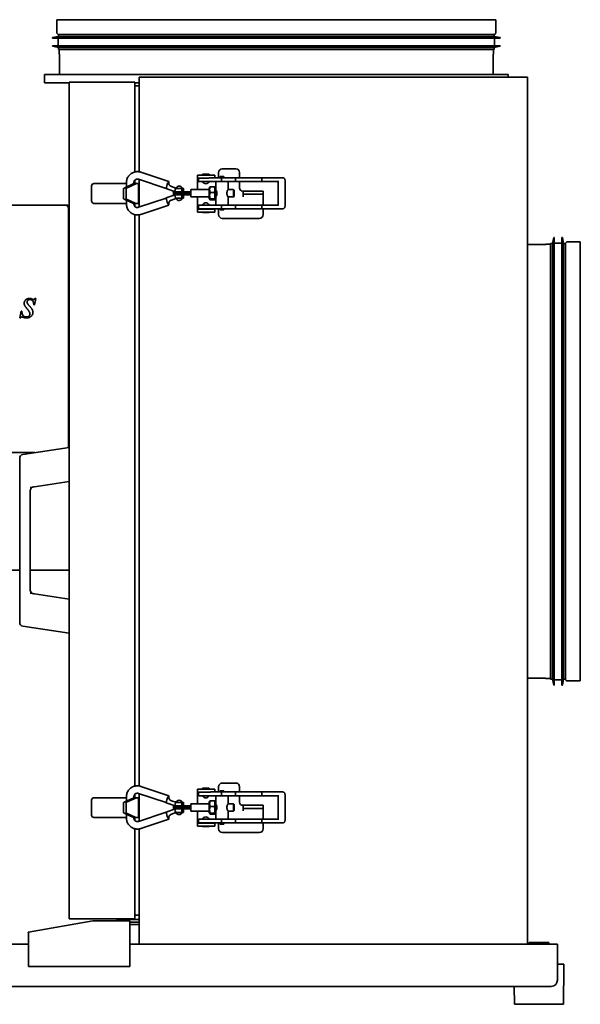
# Model space of a CAD drawing. Header units: millimetres. Extents: x 428 to 1252, y 196 to 992.
# Tile 2 of 2: x 799 to 1252, y 196 to 992. Entities that reach past the tile are written whole.
import ezdxf

# ---------------------------------------------------------------- set-up
doc = ezdxf.new("R2010")
doc.units = ezdxf.units.MM
doc.header["$LTSCALE"] = 4
doc.layers.add('Krawędzie widoczne(ISO)', color=7, linetype='Continuous', lineweight=35, true_color=0x262659)

msp = doc.modelspace()

# ---------------------------------------------------------------- linework, layer by layer
at = {"layer": 'Krawędzie widoczne(ISO)'}
for p, q in [((1183.57, 992), (828.57, 992)), ((828.57, 981.6), (828.57, 992)), ((1183.57, 981.6), (1183.57, 992)), ((830.07, 980), (1182.07, 980)), ((830.07, 980), (830.07, 978.41)), ((1182.07, 980), (1182.07, 978.41)), ((830.07, 978.41), (825.07, 977.5)), ((825.07, 977.5), (1187.07, 977.5)), ((825.07, 977.5), (825.07, 977)), ((825.07, 977), (1187.07, 977)), ((829.57, 977), (829.57, 971)), ((830.07, 978.41), (1182.07, 978.41)), ((1182.07, 978.41), (1187.07, 977.5)), ((1182.57, 977), (1182.57, 971)), ((1187.07, 977.5), (1187.07, 977)), ((825.07, 971), (1187.07, 971)), ((825.07, 971), (825.07, 970.5)), ((825.07, 970.5), (1187.07, 970.5)), ((830.07, 969.59), (825.07, 970.5)), ((830.07, 969.59), (1182.07, 969.59)), ((830.07, 969.59), (830.07, 968)), ((830.07, 968), (1182.07, 968)), ((830.57, 964.33), (830.57, 967.85)), ((830.77, 948.6), (830.77, 963.37)), ((1181.37, 948.6), (1181.37, 963.37)), ((1181.57, 964.33), (1181.57, 967.85)), ((1182.07, 969.59), (1187.07, 970.5)), ((1182.07, 969.59), (1182.07, 968)), ((1187.07, 971), (1187.07, 970.5)), ((1193.57, 947.8), (818.57, 947.8)), ((818.57, 941), (818.57, 947.8)), ((1193.57, 945.5), (1193.57, 947.8)), ((818.57, 941), (838.62, 941)), ((891.62, 941.5), (838.62, 941.5)), ((838.62, 265), (838.62, 941.5)), ((891.62, 868.89), (891.62, 941.5)), ((891.62, 941), (895.12, 941)), ((1209.12, 945.5), (895.12, 945.5)), ((895.12, 869.05), (895.12, 945.5)), ((1209.12, 244.5), (1209.12, 945.5)), ((891.62, 938.5), (895.12, 938.5)), ((896.6, 868.69), (919.12, 861.12)), ((959.37, 864.16), (959.37, 868.4)), ((962.37, 871.4), (973.37, 871.4)), ((976.37, 868.4), (976.37, 864.16)), ((884.84, 860.16), (884.84, 856.72)), ((890.84, 860.16), (890.84, 859.47)), ((891.62, 859.5), (891.62, 862.2)), ((894.69, 863.01), (916.94, 855.52)), ((895.12, 840.45), (895.12, 862.86)), ((942.37, 866.4), (956.37, 866.4)), ((942.37, 866.4), (942.37, 863.9)), ((945.72, 863.9), (942.37, 863.9)), ((942.37, 863.9), (942.37, 861.4)), ((942.37, 861.4), (942.37, 854.66)), ((943.09, 863.66), (943.09, 861.66)), ((950, 861.16), (943.59, 861.16)), ((951.69, 867.16), (946.49, 867.16)), ((946.49, 866.96), (946.49, 867.16)), ((951.69, 866.96), (946.49, 866.96)), ((947.04, 866.4), (946.49, 866.96)), ((951.34, 863.9), (949.57, 863.9)), ((950, 861.16), (958.88, 861.16)), ((951.13, 866.4), (951.69, 866.96)), ((951.69, 866.96), (951.69, 867.16)), ((961.6, 864.16), (952.99, 864.16)), ((956.37, 864.16), (956.37, 866.4)), ((957.09, 854.65), (957.09, 861.16)), ((958.88, 861.16), (966.81, 861.16)), ((960.59, 865.16), (963.59, 865.16)), ((960.59, 864.16), (960.59, 865.16)), ((973.01, 864.16), (961.6, 864.16)), ((961.73, 863.66), (961.73, 861.66)), ((963.59, 864.16), (963.59, 865.16)), ((966.81, 861.16), (973.01, 861.16)), ((967.09, 854.66), (967.09, 861.16)), ((994.48, 864.16), (973.01, 864.16)), ((973.01, 861.16), (994.48, 861.16)), ((973.09, 863.66), (973.09, 861.66)), ((976.37, 861.16), (976.37, 855.9)), ((994.35, 863.66), (994.35, 861.66)), ((1008.75, 864.16), (994.48, 864.16)), ((994.48, 861.16), (1007.42, 861.16)), ((1007.42, 861.22), (1007.42, 842.09)), ((1011.27, 864.16), (1008.75, 864.16)), ((1013.07, 862.16), (1013.07, 841.16)), ((856.62, 857.5), (856.62, 845.5)), ((858.62, 859.5), (884.84, 859.5)), ((882.41, 847.93), (882.41, 854.87)), ((882.9, 855.83), (890.89, 859.5)), ((884.53, 854.87), (884.53, 847.93)), ((893.01, 859.5), (885.02, 855.83)), ((890.84, 859.5), (890.89, 859.5)), ((890.89, 859.5), (893.01, 859.5)), ((893.01, 859.5), (894.62, 859.5)), ((894.62, 859.5), (894.62, 843.5)), ((916.94, 855.52), (916.94, 855.52)), ((924.28, 852.91), (916.97, 855.43)), ((917.17, 856.6), (917.54, 857.74)), ((924.9, 855.88), (921.22, 857.09)), ((926.93, 852.91), (922.82, 852.91)), ((929.82, 855.66), (924.74, 855.66)), ((926.93, 852.91), (929.82, 852.91)), ((929.63, 854.36), (929.63, 854.21)), ((929.82, 855.66), (930.91, 855.66)), ((929.82, 852.91), (929.94, 852.91)), ((929.94, 852.91), (936.82, 852.91)), ((931.1, 854.21), (931.1, 854.36)), ((951.81, 854.66), (936.9, 854.66)), ((951.88, 856.05), (952.27, 856.73)), ((952.53, 852.4), (955.95, 852.4)), ((952.62, 856.99), (956.04, 856.99)), ((956.89, 856.05), (956.54, 856.67)), ((957.09, 854.66), (956.89, 854.66)), ((971.38, 854.66), (967.08, 854.66)), ((971.88, 854.15), (971.39, 854.65)), ((979.37, 853.4), (978.87, 853.4)), ((979.37, 853.38), (979.37, 853.4)), ((979.37, 853.38), (995.37, 853.38)), ((979.37, 850.9), (979.37, 853.38)), ((995.37, 850.9), (995.37, 853.38)), ((890.47, 843.5), (882.9, 846.98)), ((884.84, 846.09), (884.84, 843.16)), ((885.02, 846.98), (892.59, 843.5)), ((894.69, 840.31), (916.94, 847.79)), ((916.97, 847.88), (924.28, 850.4)), ((917.54, 845.57), (917.17, 846.71)), ((921.22, 846.22), (924.9, 847.43)), ((922.78, 851.61), (929.78, 851.61)), ((922.82, 850.41), (926.95, 850.41)), ((929.82, 847.66), (924.74, 847.66)), ((924.97, 847.65), (930, 847.65)), ((925.58, 847.65), (925.59, 847.66)), ((925.9, 847.66), (925.9, 847.65)), ((929.82, 850.41), (926.95, 850.41)), ((928.9, 847.66), (928.9, 847.65)), ((929.63, 849.11), (929.63, 848.96)), ((936.82, 851.61), (929.78, 851.61)), ((929.82, 850.41), (929.94, 850.41)), ((929.82, 847.66), (930.91, 847.66)), ((936.82, 850.41), (929.94, 850.41)), ((931.1, 848.96), (931.1, 849.11)), ((951.81, 848.66), (936.9, 848.66)), ((942.37, 848.66), (942.37, 841.4)), ((951.88, 847.26), (952.24, 846.64)), ((952.59, 847.07), (956, 847.07)), ((952.74, 846.32), (956.15, 846.32)), ((956.89, 847.26), (956.5, 846.58)), ((957.09, 848.66), (956.89, 848.66)), ((957.09, 842.16), (957.09, 848.66)), ((971.38, 848.66), (967.08, 848.66)), ((967.09, 842.16), (967.09, 848.66)), ((971.88, 849.16), (971.39, 848.66)), ((979.37, 850.9), (979.37, 848.9)), ((979.37, 850.9), (995.37, 850.9)), ((995.37, 848.9), (995.37, 850.9)), ((995.37, 848.9), (995.37, 842.16)), ((530.02, 841.98), (837.22, 841.98)), ((837.22, 841.98), (837.22, 840.58)), ((837.92, 840.58), (837.22, 840.58)), ((837.92, 828.58), (837.92, 840.58)), ((838.62, 840.58), (837.92, 840.58)), ((884.84, 843.5), (858.62, 843.5)), ((892.59, 843.5), (890.47, 843.5)), ((890.84, 843.5), (890.84, 843.16)), ((891.62, 841.11), (891.62, 843.5)), ((893.01, 843.5), (892.59, 843.5)), ((893.01, 843.5), (894.62, 843.5)), ((896.6, 834.62), (919.12, 842.19)), ((942.37, 841.4), (942.37, 838.9)), ((942.37, 838.9), (956.37, 838.9)), ((942.37, 838.9), (942.37, 836.4)), ((956.37, 836.4), (942.37, 836.4)), ((943.09, 841.66), (943.09, 839.66)), ((943.59, 842.16), (950, 842.16)), ((950, 839.16), (943.59, 839.16)), ((946.53, 836.4), (946.49, 836.36)), ((946.49, 836.36), (951.69, 836.36)), ((946.49, 836.36), (946.49, 836.16)), ((946.49, 836.16), (951.69, 836.16)), ((947.59, 839.16), (947.59, 838.9)), ((958.88, 842.16), (950, 842.16)), ((950, 839.16), (961.6, 839.16)), ((950.59, 839.16), (950.59, 838.9)), ((951.64, 836.4), (951.69, 836.36)), ((951.69, 836.36), (951.69, 836.16)), ((956.37, 838.9), (956.37, 839.16)), ((956.37, 836.4), (956.37, 838.9)), ((958.88, 842.16), (966.81, 842.16)), ((959.37, 834.4), (959.37, 839.16)), ((960.59, 839.16), (960.59, 838.16)), ((963.59, 838.16), (960.59, 838.16)), ((961.6, 839.16), (973.01, 839.16)), ((961.73, 841.66), (961.73, 839.66)), ((963.59, 839.16), (963.59, 838.16)), ((973.01, 842.16), (966.81, 842.16)), ((994.48, 842.16), (973.01, 842.16)), ((973.01, 839.16), (994.48, 839.16)), ((973.09, 841.66), (973.09, 839.66)), ((994.35, 841.66), (994.35, 839.66)), ((1007.42, 842.16), (994.48, 842.16)), ((994.48, 839.16), (1008.75, 839.16)), ((995.37, 839.16), (995.37, 834.4)), ((1008.75, 839.16), (1011.27, 839.16)), ((837.92, 653.98), (837.92, 828.58)), ((891.62, 372.39), (891.62, 834.42)), ((895.12, 372.55), (895.12, 834.26)), ((992.37, 831.4), (962.37, 831.4)), ((1229.42, 810.94), (1230.32, 815.94)), ((1230.32, 815.94), (1230.32, 453.94)), ((1230.82, 815.94), (1230.32, 815.94)), ((1230.82, 815.94), (1230.82, 453.94)), ((1236.82, 815.94), (1236.82, 453.94)), ((1237.32, 815.94), (1236.82, 815.94)), ((1237.32, 815.94), (1237.32, 453.94)), ((1238.23, 810.94), (1237.32, 815.94)), ((1241.42, 812.44), (1251.82, 812.44)), ((1251.82, 457.44), (1251.82, 812.44)), ((1209.12, 810.24), (1223.19, 810.24)), ((1224.15, 810.44), (1227.68, 810.44)), ((1227.82, 810.94), (1227.82, 458.94)), ((1229.42, 810.94), (1227.82, 810.94)), ((1229.42, 810.94), (1229.42, 458.94)), ((1236.82, 811.44), (1230.82, 811.44)), ((1238.23, 810.94), (1238.23, 458.94)), ((1239.82, 810.94), (1238.23, 810.94)), ((1239.82, 810.94), (1239.82, 458.94)), ((811.6, 766.63), (810.57, 761.42)), ((810.96, 766.63), (811.6, 766.63)), ((798.65, 750.88), (799.69, 756.39)), ((799.69, 756.39), (800.31, 756.39)), ((810.57, 761.42), (809.95, 761.42)), ((799.27, 750.88), (798.65, 750.88)), ((837.92, 646.02), (837.92, 653.98)), ((838.62, 646.12), (801.18, 640.53)), ((810.92, 641.98), (539.54, 641.98)), ((798.62, 637.56), (798.62, 504.69)), ((807.14, 613.92), (807.15, 613.92)), ((807.15, 613.92), (838.62, 618.62)), ((807.12, 611.33), (807.12, 611.33)), ((807.12, 611.33), (807.12, 530.92)), ((798.62, 546.98), (584.12, 546.98)), ((838.62, 546.98), (807.12, 546.98)), ((838.62, 523.62), (807.15, 528.33)), ((801.18, 501.72), (838.62, 496.12)), ((1209.12, 459.64), (1223.19, 459.64)), ((1224.15, 459.44), (1227.68, 459.44)), ((1229.42, 458.94), (1227.82, 458.94)), ((1229.42, 458.94), (1230.32, 453.94)), ((1230.82, 453.94), (1230.32, 453.94)), ((1236.82, 458.44), (1230.82, 458.44)), ((1237.32, 453.94), (1236.82, 453.94)), ((1238.23, 458.94), (1237.32, 453.94)), ((1239.82, 458.94), (1238.23, 458.94)), ((1241.42, 457.44), (1251.82, 457.44)), ((962.37, 374.9), (973.37, 374.9)), ((894.69, 366.51), (916.94, 359.02)), ((895.12, 343.95), (895.12, 366.36)), ((896.6, 372.19), (919.12, 364.62)), ((942.37, 369.9), (956.37, 369.9)), ((942.37, 369.9), (942.37, 367.4)), ((945.72, 367.4), (942.37, 367.4)), ((942.37, 367.4), (942.37, 364.9)), ((943.09, 367.16), (943.09, 365.16)), ((951.69, 370.66), (946.49, 370.66)), ((946.49, 370.46), (946.49, 370.66)), ((951.69, 370.46), (946.49, 370.46)), ((947.04, 369.9), (946.49, 370.46)), ((951.34, 367.4), (949.57, 367.4)), ((951.13, 369.9), (951.69, 370.46)), ((951.69, 370.46), (951.69, 370.66)), ((961.6, 367.66), (952.99, 367.66)), ((956.37, 367.66), (956.37, 369.9)), ((959.37, 367.66), (959.37, 371.9)), ((960.59, 368.66), (963.59, 368.66)), ((960.59, 367.66), (960.59, 368.66)), ((973.01, 367.66), (961.6, 367.66)), ((961.73, 367.16), (961.73, 365.16)), ((963.59, 367.66), (963.59, 368.66)), ((994.48, 367.66), (973.01, 367.66)), ((973.09, 367.16), (973.09, 365.16)), ((976.37, 371.9), (976.37, 367.66)), ((994.35, 367.16), (994.35, 365.16)), ((1008.75, 367.66), (994.48, 367.66)), ((1011.27, 367.66), (1008.75, 367.66)), ((856.62, 361), (856.62, 349)), ((858.62, 363), (884.84, 363)), ((882.41, 351.43), (882.41, 358.37)), ((882.9, 359.33), (890.89, 363)), ((884.53, 358.37), (884.53, 351.43)), ((884.84, 363.66), (884.84, 360.22)), ((893.01, 363), (885.02, 359.33)), ((890.84, 363.66), (890.84, 362.97)), ((890.84, 363), (890.89, 363)), ((890.89, 363), (893.01, 363)), ((891.62, 363), (891.62, 365.7)), ((893.01, 363), (894.62, 363)), ((894.62, 363), (894.62, 347)), ((916.94, 359.02), (916.94, 359.02)), ((924.28, 356.41), (916.97, 358.93)), ((917.17, 360.1), (917.54, 361.24)), ((924.9, 359.38), (921.22, 360.59)), ((929.82, 359.16), (924.74, 359.16)), ((929.82, 359.16), (930.91, 359.16)), ((942.37, 364.9), (942.37, 358.16)), ((950, 364.66), (943.59, 364.66)), ((950, 364.66), (958.88, 364.66)), ((951.88, 359.55), (952.27, 360.23)), ((952.62, 360.49), (956.04, 360.49)), ((956.89, 359.55), (956.54, 360.17)), ((957.09, 358.15), (957.09, 364.66)), ((958.88, 364.66), (966.81, 364.66)), ((966.81, 364.66), (973.01, 364.66)), ((967.09, 358.16), (967.09, 364.66)), ((973.01, 364.66), (994.48, 364.66)), ((976.37, 364.66), (976.37, 359.4)), ((994.48, 364.66), (1007.42, 364.66)), ((1007.42, 364.72), (1007.42, 345.59)), ((1013.07, 365.66), (1013.07, 344.66)), ((890.47, 347), (882.9, 350.48)), ((885.02, 350.48), (892.59, 347)), ((894.69, 343.81), (916.94, 351.29)), ((916.97, 351.38), (924.28, 353.9)), ((921.22, 349.72), (924.9, 350.93)), ((922.78, 355.11), (929.78, 355.11)), ((926.93, 356.41), (922.82, 356.41)), ((922.82, 353.91), (926.95, 353.91)), ((929.82, 351.16), (924.74, 351.16)), ((924.97, 351.15), (930, 351.15)), ((925.58, 351.15), (925.59, 351.16)), ((925.9, 351.16), (925.9, 351.15)), ((926.93, 356.41), (929.82, 356.41)), ((929.82, 353.91), (926.95, 353.91)), ((928.9, 351.16), (928.9, 351.15)), ((929.63, 357.86), (929.63, 357.71)), ((929.63, 352.61), (929.63, 352.46)), ((936.82, 355.11), (929.78, 355.11)), ((929.82, 356.41), (929.94, 356.41)), ((929.82, 353.91), (929.94, 353.91)), ((929.82, 351.16), (930.91, 351.16)), ((929.94, 356.41), (936.82, 356.41)), ((936.82, 353.91), (929.94, 353.91)), ((931.1, 357.71), (931.1, 357.86)), ((931.1, 352.46), (931.1, 352.61)), ((951.81, 358.16), (936.9, 358.16)), ((951.81, 352.16), (936.9, 352.16)), ((942.37, 352.16), (942.37, 344.9)), ((951.88, 350.76), (952.24, 350.14)), ((952.53, 355.9), (955.95, 355.9)), ((952.59, 350.57), (956, 350.57)), ((956.89, 350.76), (956.5, 350.08)), ((957.09, 358.16), (956.89, 358.16)), ((957.09, 352.16), (956.89, 352.16)), ((957.09, 345.66), (957.09, 352.16)), ((971.38, 358.16), (967.08, 358.16)), ((971.38, 352.16), (967.08, 352.16)), ((967.09, 345.66), (967.09, 352.16)), ((971.88, 357.65), (971.39, 358.15)), ((971.88, 352.66), (971.39, 352.16)), ((979.37, 356.9), (978.87, 356.9)), ((979.37, 356.88), (979.37, 356.9)), ((979.37, 356.88), (995.37, 356.88)), ((979.37, 354.4), (979.37, 356.88)), ((979.37, 354.4), (979.37, 352.4)), ((979.37, 354.4), (995.37, 354.4)), ((995.37, 354.4), (995.37, 356.88)), ((995.37, 352.4), (995.37, 354.4)), ((995.37, 352.4), (995.37, 345.66)), ((884.84, 347), (858.62, 347)), ((884.84, 349.59), (884.84, 346.66)), ((892.59, 347), (890.47, 347)), ((890.84, 347), (890.84, 346.66)), ((891.62, 344.61), (891.62, 347)), ((893.01, 347), (892.59, 347)), ((893.01, 347), (894.62, 347)), ((896.6, 338.12), (919.12, 345.69)), ((917.54, 349.07), (917.17, 350.21)), ((942.37, 344.9), (942.37, 342.4)), ((942.37, 342.4), (956.37, 342.4)), ((942.37, 342.4), (942.37, 339.9)), ((943.09, 345.16), (943.09, 343.16)), ((943.59, 345.66), (950, 345.66)), ((950, 342.66), (943.59, 342.66)), ((947.59, 342.66), (947.59, 342.4)), ((958.88, 345.66), (950, 345.66)), ((950, 342.66), (961.6, 342.66)), ((950.59, 342.66), (950.59, 342.4)), ((952.74, 349.82), (956.15, 349.82)), ((956.37, 342.4), (956.37, 342.66)), ((956.37, 339.9), (956.37, 342.4)), ((958.88, 345.66), (966.81, 345.66)), ((959.37, 337.9), (959.37, 342.66)), ((960.59, 342.66), (960.59, 341.66)), ((961.6, 342.66), (973.01, 342.66)), ((961.73, 345.16), (961.73, 343.16)), ((963.59, 342.66), (963.59, 341.66)), ((973.01, 345.66), (966.81, 345.66)), ((994.48, 345.66), (973.01, 345.66)), ((973.01, 342.66), (994.48, 342.66)), ((973.09, 345.16), (973.09, 343.16)), ((994.35, 345.16), (994.35, 343.16)), ((1007.42, 345.66), (994.48, 345.66)), ((994.48, 342.66), (1008.75, 342.66)), ((995.37, 342.66), (995.37, 337.9)), ((1008.75, 342.66), (1011.27, 342.66)), ((891.62, 265), (891.62, 337.92)), ((895.12, 244.5), (895.12, 337.76)), ((956.37, 339.9), (942.37, 339.9)), ((946.53, 339.9), (946.49, 339.86)), ((946.49, 339.86), (951.69, 339.86)), ((946.49, 339.86), (946.49, 339.66)), ((946.49, 339.66), (951.69, 339.66)), ((951.64, 339.9), (951.69, 339.86)), ((951.69, 339.86), (951.69, 339.66)), ((963.59, 341.66), (960.59, 341.66)), ((992.37, 334.9), (962.37, 334.9)), ((805.62, 254.33), (857.62, 263.5)), ((891.62, 265), (838.62, 265)), ((857.62, 263.5), (887.62, 263.5)), ((876.87, 265), (876.87, 264.5)), ((892.37, 264.5), (876.87, 264.5)), ((886.37, 264.5), (886.37, 263.5)), ((887.62, 259.5), (887.62, 263.5)), ((891.62, 268), (895.12, 268)), ((892.37, 264.5), (895.12, 264.5)), ((887.62, 262.5), (895.12, 262.5)), ((888.37, 260.5), (887.62, 261.25)), ((887.62, 226.5), (887.62, 259.5)), ((888.37, 260.5), (895.12, 260.5)), ((805.62, 254.33), (805.43, 254.3)), ((805.43, 254.3), (805.62, 253.19)), ((805.62, 254.33), (805.62, 226.5)), ((433.37, 244.5), (805.62, 244.5)), ((887.62, 244.5), (895.12, 244.5)), ((1209.12, 244.5), (895.12, 244.5)), ((1209.12, 244.5), (1233.37, 244.5)), ((1210.37, 246), (1226.37, 246)), ((1210.37, 246), (1210.37, 244.5)), ((1226.37, 246), (1226.37, 244.5)), ((1233.37, 238.5), (1233.37, 244.5)), ((1233.37, 238.5), (1233.37, 215.5)), ((805.62, 226.5), (887.62, 226.5)), ((1233.37, 228.5), (1238.57, 228.5)), ((1238.17, 196), (1238.57, 226)), ((1238.57, 226), (1238.57, 228.5)), ((1228.37, 210.5), (438.37, 210.5)), ((1198.57, 196), (1198.38, 210.5)), ((1238.17, 196), (1198.57, 196))]:
    msp.add_line(p, q, dxfattribs=at)
for centre, radius, start, end in [((830.17, 981.6), 1.6, 180, 270), ((1181.97, 981.6), 1.6, 270, 0), ((832.17, 967.85), 1.6, 174.64368, 180), ((831.37, 964.33), 0.8, 180, 203.55646), ((829.17, 963.37), 1.6, 0, 23.55646), ((1182.97, 963.37), 1.6, 156.44354, 180), ((1180.77, 964.33), 0.8, 336.44354, 0), ((1179.97, 967.85), 1.6, 0, 5.35632), ((829.97, 948.6), 0.8, 270, 0), ((1182.17, 948.6), 0.8, 180, 270), ((962.37, 868.4), 3, 90, 180), ((973.37, 868.4), 3, 0, 90), ((943.59, 863.66), 0.5, 150.35726, 180), ((943.59, 861.66), 0.5, 180, 270), ((949.09, 862.13), 2.78, 200.60969, 339.39031), ((858.62, 857.5), 2, 90, 180), ((927.4, 854.68), 2.78, 20.60969, 157.33071), ((978.87, 855.9), 2.5, 180, 270), ((858.62, 845.5), 2, 180, 270), ((927.4, 848.63), 2.78, 202.64964, 339.39031), ((949.09, 841.18), 2.78, 20.60969, 159.39031), ((837.22, 840.58), 1.4, 0, 90), ((837.22, 840.58), 0.7, 0, 90), ((943.59, 841.66), 0.5, 90, 180), ((943.59, 839.66), 0.5, 180, 270), ((962.37, 834.4), 3, 180, 270), ((992.37, 834.4), 3, 270, 0), ((1241.42, 810.84), 1.6, 90, 180), ((1223.19, 811.84), 1.6, 270, 293.55646), ((1224.15, 809.64), 0.8, 90, 113.55646), ((1227.68, 808.84), 1.6, 84.64368, 90), ((801.62, 637.56), 3, 98.5, 180), ((801.62, 504.69), 3, 180, 261.5), ((1223.19, 458.04), 1.6, 66.44354, 90), ((1224.15, 460.24), 0.8, 246.44354, 270), ((1227.68, 461.04), 1.6, 270, 275.35632), ((1241.42, 459.04), 1.6, 180, 270), ((962.37, 371.9), 3, 90, 180), ((973.37, 371.9), 3, 0, 90), ((943.59, 367.16), 0.5, 150.35726, 180), ((858.62, 361), 2, 90, 180), ((927.4, 358.18), 2.78, 20.60969, 157.33071), ((943.59, 365.16), 0.5, 180, 270), ((949.09, 365.63), 2.78, 200.60969, 339.39031), ((978.87, 359.4), 2.5, 180, 270), ((927.4, 352.13), 2.78, 202.64964, 339.39031), ((858.62, 349), 2, 180, 270), ((943.59, 345.16), 0.5, 90, 180), ((943.59, 343.16), 0.5, 180, 270), ((949.09, 344.68), 2.78, 20.60969, 159.39031), ((962.37, 337.9), 3, 180, 270), ((992.37, 337.9), 3, 270, 0), ((1228.37, 215.5), 5, 270, 0)]:
    msp.add_arc(centre, radius, start, end, dxfattribs=at)
for centre, major_axis, ratio, start_param, end_param in [((918.17, 858.27), (0.96, 2.84), 0.14016, 5.919155, 6.74143), ((961.6, 863.66), (0, 0.5), 0.243961, 4.712389, 6.283185), ((961.6, 861.66), (0, -0.5), 0.243961, 0, 1.570796), ((973.01, 863.66), (0, -0.5), 0.159926, 1.570796, 3.141593), ((973.01, 861.66), (0, 0.5), 0.159926, 3.141593, 4.712389), ((994.48, 863.66), (0, -0.5), 0.273561, 3.141593, 4.712389), ((994.48, 861.66), (0, 0.5), 0.273561, 1.570796, 3.141593), ((1007.92, 861.66), (-0.483, -0.483), 0.270961, 4.976996, 6.018578), ((883.11, 854.87), (0, 1), 0.707107, 0.314159, 1.570796), ((885.24, 854.87), (0, 1), 0.707107, 0.314159, 1.570796), ((917.39, 856.66), (-0.41, -1.23), 0.14164, 4.808052, 6.282201), ((922.82, 851.61), (0, 1.3), 0.026177, 0, 1.570796), ((924.52, 854.21), (-0.22, -1.3), 0.289049, 4.760712, 6.283473), ((924.54, 854.36), (-0.22, -1.3), 0.289049, 3.189916, 4.760712), ((920.54, 854.21), (3.78, -1.3), 0.015802, 6.189172, 6.237208), ((927.47, 854.88), (-2.63, 0.87), 0.046625, 6.27955, 6.627912), ((929.82, 854.36), (0, 1.3), 0.149451, 0, 1.570796), ((929.82, 854.21), (0, 1.3), 0.149451, 1.570796, 3.141593), ((930.91, 854.36), (0, -1.3), 0.149451, 1.570796, 3.141593), ((930.91, 854.21), (0, -1.3), 0.149451, 0, 1.570796), ((936.9, 851.66), (0, 3), 0.026177, 0, 1.58103), ((951.89, 851.66), (0, -4.4), 0.026177, 3.186964, 6.237814), ((956.89, 851.66), (0, 4.4), 0.026177, 5.462634, 10.245329), ((956.89, 851.66), (0, 3), 0.026177, 0, 3.141593), ((971.38, 851.66), (0, 3), 0.026177, 6.256996, 9.450967), ((883.11, 847.93), (0, -1), 0.707107, 4.712389, 5.969026), ((885.24, 847.93), (0, -1), 0.707107, 4.712389, 5.969026), ((917.39, 846.65), (0.41, -1.23), 0.14164, 3.142577, 4.616726), ((922.82, 851.71), (0, -1.3), 0.026177, 4.789388, 6.283185), ((924.52, 849.11), (-0.22, 1.3), 0.289049, 6.282898, 7.805658), ((924.54, 848.96), (-0.22, 1.3), 0.289049, 1.522473, 3.093269), ((920.54, 849.11), (3.78, 1.3), 0.015802, 0.045977, 0.094014), ((927.47, 848.43), (-2.63, -0.87), 0.046625, 5.94062, 6.286804), ((929.82, 849.11), (0, 1.3), 0.149451, 0, 1.570796), ((929.82, 848.96), (0, 1.3), 0.149451, 1.570796, 3.141593), ((930.91, 849.11), (0, -1.3), 0.149451, 1.570796, 3.141593), ((930.91, 848.96), (0, -1.3), 0.149451, 0, 1.570796), ((936.9, 851.66), (0, -3), 0.026177, 4.731056, 6.283185), ((918.17, 845.04), (0.96, -2.84), 0.14016, 5.82494, 6.647216), ((961.6, 841.66), (0, 0.5), 0.243961, 4.712389, 6.283185), ((961.6, 839.66), (0, -0.5), 0.243961, 0, 1.570796), ((973.01, 841.66), (0, -0.5), 0.159926, 1.570796, 3.141593), ((973.01, 839.66), (0, 0.5), 0.159926, 3.141593, 4.712389), ((994.48, 841.66), (0, -0.5), 0.273561, 3.141593, 4.712389), ((994.48, 839.66), (0, 0.5), 0.273561, 1.570796, 3.141593), ((1007.92, 841.66), (0.483, -0.483), 0.270961, 3.4062, 4.447782), ((961.6, 367.16), (0, 0.5), 0.243961, 4.712389, 6.283185), ((973.01, 367.16), (0, -0.5), 0.159926, 1.570796, 3.141593), ((994.48, 367.16), (0, -0.5), 0.273561, 3.141593, 4.712389), ((883.11, 358.37), (0, 1), 0.707107, 0.314159, 1.570796), ((885.24, 358.37), (0, 1), 0.707107, 0.314159, 1.570796), ((917.39, 360.16), (-0.41, -1.23), 0.14164, 4.808052, 6.282201), ((918.17, 361.77), (0.96, 2.84), 0.14016, 5.919155, 6.74143), ((924.54, 357.86), (-0.22, -1.3), 0.289049, 3.189916, 4.760712), ((927.47, 358.38), (-2.63, 0.87), 0.046625, 6.27955, 6.627912), ((929.82, 357.86), (0, 1.3), 0.149451, 0, 1.570796), ((930.91, 357.86), (0, -1.3), 0.149451, 1.570796, 3.141593), ((951.89, 355.16), (0, -4.4), 0.026177, 3.186964, 6.237814), ((956.89, 355.16), (0, 4.4), 0.026177, 5.462634, 10.245329), ((961.6, 365.16), (0, -0.5), 0.243961, 0, 1.570796), ((973.01, 365.16), (0, 0.5), 0.159926, 3.141593, 4.712389), ((994.48, 365.16), (0, 0.5), 0.273561, 1.570796, 3.141593), ((1007.92, 365.16), (-0.483, -0.483), 0.270961, 4.976996, 6.018578), ((883.11, 351.43), (0, -1), 0.707107, 4.712389, 5.969026), ((885.24, 351.43), (0, -1), 0.707107, 4.712389, 5.969026), ((917.39, 350.15), (0.41, -1.23), 0.14164, 3.142577, 4.616726), ((922.82, 355.11), (0, 1.3), 0.026177, 0, 1.570796), ((922.82, 355.21), (0, -1.3), 0.026177, 4.789388, 6.283185), ((924.52, 357.71), (-0.22, -1.3), 0.289049, 4.760712, 6.283473), ((924.52, 352.61), (-0.22, 1.3), 0.289049, 6.282898, 7.805658), ((924.54, 352.46), (-0.22, 1.3), 0.289049, 1.522473, 3.093269), ((920.54, 357.71), (3.78, -1.3), 0.015802, 6.189172, 6.237208), ((920.54, 352.61), (3.78, 1.3), 0.015802, 0.045977, 0.094014), ((927.47, 351.93), (-2.63, -0.87), 0.046625, 5.94062, 6.286804), ((929.82, 357.71), (0, 1.3), 0.149451, 1.570796, 3.141593), ((929.82, 352.61), (0, 1.3), 0.149451, 0, 1.570796), ((929.82, 352.46), (0, 1.3), 0.149451, 1.570796, 3.141593), ((930.91, 357.71), (0, -1.3), 0.149451, 0, 1.570796), ((930.91, 352.61), (0, -1.3), 0.149451, 1.570796, 3.141593), ((930.91, 352.46), (0, -1.3), 0.149451, 0, 1.570796), ((936.9, 355.16), (0, 3), 0.026177, 0, 1.58103), ((936.9, 355.16), (0, -3), 0.026177, 4.731056, 6.283185), ((956.89, 355.16), (0, 3), 0.026177, 0, 3.141593), ((971.38, 355.16), (0, 3), 0.026177, 6.256996, 9.450967), ((918.17, 348.54), (0.96, -2.84), 0.14016, 5.82494, 6.647216), ((961.6, 345.16), (0, 0.5), 0.243961, 4.712389, 6.283185), ((961.6, 343.16), (0, -0.5), 0.243961, 0, 1.570796), ((973.01, 345.16), (0, -0.5), 0.159926, 1.570796, 3.141593), ((973.01, 343.16), (0, 0.5), 0.159926, 3.141593, 4.712389), ((994.48, 345.16), (0, -0.5), 0.273561, 3.141593, 4.712389), ((994.48, 343.16), (0, 0.5), 0.273561, 1.570796, 3.141593), ((1007.92, 345.16), (0.483, -0.483), 0.270961, 3.4062, 4.447782)]:
    msp.add_ellipse(centre, major_axis=major_axis, ratio=ratio, start_param=start_param, end_param=end_param, dxfattribs=at)
for centre in [(971.88, 851.66), (971.88, 355.16)]:
    msp.add_ellipse(centre, major_axis=(0, -2.5), ratio=0.026177, dxfattribs=at)
for points, knots in [([(884.84, 860.16), (884.84, 861.12), (884.99, 862.08), (885.59, 863.91), (886.04, 864.77), (887.19, 866.31), (887.88, 866.99), (889.45, 868.09), (890.32, 868.51), (892.14, 869.06), (893.1, 869.18), (894.92, 869.12), (895.78, 868.97), (896.6, 868.69)], [1.570796, 1.570796, 1.570796, 1.570796, 1.892742, 1.892742, 2.214308, 2.214308, 2.534877, 2.534877, 2.854211, 2.854211, 3.172567, 3.172567, 3.462733, 3.462733, 3.462733, 3.462733]), ([(890.84, 860.16), (890.84, 860.47), (890.89, 860.78), (891.08, 861.38), (891.22, 861.66), (891.58, 862.17), (891.8, 862.4), (892.31, 862.77), (892.59, 862.92), (893.19, 863.11), (893.51, 863.16), (894.12, 863.15), (894.41, 863.1), (894.69, 863.01)], [1.570796, 1.570796, 1.570796, 1.570796, 1.881085, 1.881085, 2.193015, 2.193015, 2.509534, 2.509534, 2.832427, 2.832427, 3.161125, 3.161125, 3.462733, 3.462733, 3.462733, 3.462733]), ([(917.76, 858.54), (917.75, 858.58), (917.74, 858.61), (917.73, 858.69), (917.73, 858.73), (917.73, 858.92), (917.78, 859.07), (917.91, 859.37), (918.03, 859.57), (918.27, 859.94), (918.38, 860.09), (918.57, 860.38), (918.65, 860.5), (918.7, 860.61)], [0.0000044, 0.0000044, 0.0000044, 0.0000044, 0.0108789, 0.0108789, 0.0239947, 0.0239947, 0.0685591, 0.0685591, 0.1406937, 0.1406937, 0.2009413, 0.2009413, 0.2602428, 0.2602428, 0.2602428, 0.2602428]), ([(918.85, 860.88), (918.83, 860.86), (918.81, 860.83), (918.76, 860.74), (918.73, 860.68), (918.7, 860.61)], [-1.16734379, -1.16734379, -1.16734379, -1.16734379, -1.14769822, -1.14769822, -1.11020798, -1.11020798, -1.11020798, -1.11020798]), ([(919.19, 860.48), (919.13, 860.17), (919.12, 859.85), (919.21, 859.22), (919.3, 858.91), (919.58, 858.35), (919.77, 858.1), (920.2, 857.64), (920.47, 857.45), (920.9, 857.21), (921.06, 857.14), (921.22, 857.09)], [0, 0, 0, 0, 0.0942495, 0.0942495, 0.1889999, 0.1889999, 0.2817659, 0.2817659, 0.377922, 0.377922, 0.4295794, 0.4295794, 0.4295794, 0.4295794]), ([(919.2, 860.61), (919.2, 860.68), (919.2, 860.74), (919.2, 860.83), (919.2, 860.86), (919.2, 860.88)], [-1.4651699, -1.4651699, -1.4651699, -1.4651699, -1.42767966, -1.42767966, -1.40803409, -1.40803409, -1.40803409, -1.40803409]), ([(945.72, 863.9), (946.04, 863.94), (946.38, 863.96), (946.88, 863.97), (947.03, 863.98), (947.28, 863.98), (947.38, 863.98), (947.57, 863.98), (947.66, 863.98), (947.86, 863.98), (947.97, 863.98), (948.29, 863.97), (948.49, 863.97), (948.99, 863.95), (949.28, 863.93), (949.57, 863.9)], [0, 0, 0, 0, 0.111595, 0.111595, 0.1597864, 0.1597864, 0.1901539, 0.1901539, 0.2173884, 0.2173884, 0.2509966, 0.2509966, 0.311954, 0.311954, 0.3984788, 0.3984788, 0.3984788, 0.3984788]), ([(951.34, 863.9), (951.52, 863.94), (951.71, 863.98), (952.27, 864.1), (952.65, 864.16), (952.99, 864.16)], [0.0798051, 0.0798051, 0.0798051, 0.0798051, 0.1355094, 0.1355094, 0.252995, 0.252995, 0.252995, 0.252995]), ([(1011.27, 864.16), (1011.46, 864.16), (1011.64, 864.12), (1012, 864), (1012.17, 863.9), (1012.47, 863.66), (1012.6, 863.51), (1012.83, 863.18), (1012.91, 863), (1013.03, 862.61), (1013.06, 862.41), (1013.07, 862.19), (1013.07, 862.17), (1013.07, 862.16)], [3.141593, 3.141593, 3.141593, 3.141593, 3.439518, 3.439518, 3.742765, 3.742765, 4.056924, 4.056924, 4.371083, 4.371083, 4.685242, 4.685242, 4.712389, 4.712389, 4.712389, 4.712389]), ([(916.94, 855.52), (916.94, 855.52), (916.94, 855.52), (916.93, 855.53), (916.93, 855.55), (916.92, 855.59), (916.91, 855.6), (916.9, 855.61)], [0.01805211, 0.01805211, 0.01805211, 0.01805211, 0.02445655, 0.02445655, 0.05251203, 0.05251203, 0.06995354, 0.06995354, 0.06995354, 0.06995354]), ([(917.77, 858.41), (917.77, 858.41), (917.76, 858.39), (917.75, 858.36), (917.73, 858.3), (917.71, 858.23), (917.68, 858.16), (917.63, 858.02), (917.58, 857.88), (917.54, 857.74)], [0.29770804, 0.29770804, 0.29770804, 0.29770804, 0.30562878, 0.30562878, 0.30562878, 0.32308614, 0.32308614, 0.32308614, 0.35800085, 0.35800085, 0.35800085, 0.35800085]), ([(917.77, 858.41), (917.77, 858.42), (917.77, 858.42), (917.77, 858.43), (917.78, 858.45), (917.77, 858.49), (917.77, 858.5), (917.77, 858.52), (917.77, 858.53), (917.76, 858.54)], [0.07316091, 0.07316091, 0.07316091, 0.07316091, 0.07494039, 0.07494039, 0.08357812, 0.08357812, 0.08720192, 0.08720192, 0.09052023, 0.09052023, 0.09052023, 0.09052023]), ([(957.09, 854.65), (957.09, 854.64), (957.13, 854.56), (957.27, 854.27), (957.39, 854.04), (957.62, 853.52), (957.75, 853.19), (957.95, 852.45), (958.01, 852.05), (958.01, 851.66)], [1.4120143, 1.4120143, 1.4120143, 1.4120143, 1.5151964, 1.5151964, 1.6314016, 1.6314016, 1.7483615, 1.7483615, 1.8653214, 1.8653214, 1.8653214, 1.8653214]), ([(966.01, 851.66), (966.01, 852.05), (966.07, 852.45), (966.28, 853.19), (966.43, 853.52), (966.69, 854.04), (966.82, 854.27), (967.02, 854.58), (967.07, 854.66), (967.08, 854.66)], [0, 0, 0, 0, 0.1169599, 0.1169599, 0.2339198, 0.2339198, 0.3501251, 0.3501251, 0.4663304, 0.4663304, 0.4663304, 0.4663304]), ([(917.77, 844.77), (917.76, 844.73), (917.75, 844.69), (917.74, 844.58), (917.74, 844.52), (917.76, 844.32), (917.82, 844.16), (917.99, 843.82), (918.11, 843.63), (918.34, 843.28), (918.44, 843.13), (918.53, 842.99)], [-0.2511919, -0.2511919, -0.2511919, -0.2511919, -0.2322834, -0.2322834, -0.2062879, -0.2062879, -0.1417765, -0.1417765, -0.0654252, -0.0654252, -0.0000197, -0.0000197, -0.0000197, -0.0000197]), ([(917.77, 844.77), (917.77, 844.77), (917.77, 844.78), (917.77, 844.78), (917.78, 844.8), (917.78, 844.81), (917.78, 844.82), (917.78, 844.84), (917.78, 844.85), (917.78, 844.87), (917.78, 844.88), (917.77, 844.89), (917.77, 844.89)], [-0.01252097, -0.01252097, -0.01252097, -0.01252097, -0.01098665, -0.01098665, -0.01098665, -0.00729755, -0.00729755, -0.00729755, -0.00254088, -0.00254088, -0.00254088, 0.00054704, 0.00054704, 0.00054704, 0.00054704]), ([(921.22, 846.22), (920.92, 846.12), (920.64, 845.97), (920.12, 845.6), (919.89, 845.37), (919.51, 844.84), (919.35, 844.53), (919.17, 843.92), (919.13, 843.6), (919.14, 843.14), (919.16, 842.99), (919.19, 842.83)], [0, 0, 0, 0, 0.0944757, 0.0944757, 0.1910602, 0.1910602, 0.2903314, 0.2903314, 0.3830584, 0.3830584, 0.4295203, 0.4295203, 0.4295203, 0.4295203]), ([(958.01, 851.66), (958.01, 851.27), (957.95, 850.86), (957.75, 850.13), (957.62, 849.8), (957.39, 849.27), (957.27, 849.04), (957.13, 848.75), (957.09, 848.67), (957.09, 848.66)], [0, 0, 0, 0, 0.1169599, 0.1169599, 0.2339198, 0.2339198, 0.3501251, 0.3501251, 0.4533071, 0.4533071, 0.4533071, 0.4533071]), ([(967.08, 848.66), (967.07, 848.66), (967.02, 848.74), (966.82, 849.04), (966.69, 849.27), (966.43, 849.8), (966.28, 850.13), (966.07, 850.86), (966.01, 851.27), (966.01, 851.66)], [1.3989911, 1.3989911, 1.3989911, 1.3989911, 1.5151964, 1.5151964, 1.6314016, 1.6314016, 1.7483615, 1.7483615, 1.8653214, 1.8653214, 1.8653214, 1.8653214]), ([(884.84, 843.16), (884.84, 842.19), (884.99, 841.23), (885.59, 839.4), (886.04, 838.54), (887.19, 837), (887.88, 836.32), (889.45, 835.22), (890.32, 834.8), (892.14, 834.25), (893.1, 834.13), (894.92, 834.19), (895.78, 834.34), (896.6, 834.62)], [4.712389, 4.712389, 4.712389, 4.712389, 5.034335, 5.034335, 5.355901, 5.355901, 5.676469, 5.676469, 5.995804, 5.995804, 6.31416, 6.31416, 6.604326, 6.604326, 6.604326, 6.604326]), ([(890.84, 843.16), (890.84, 842.84), (890.89, 842.53), (891.08, 841.93), (891.22, 841.65), (891.58, 841.14), (891.8, 840.91), (892.31, 840.54), (892.59, 840.39), (893.19, 840.2), (893.51, 840.15), (894.12, 840.16), (894.41, 840.21), (894.69, 840.31)], [4.712389, 4.712389, 4.712389, 4.712389, 5.022678, 5.022678, 5.334608, 5.334608, 5.651127, 5.651127, 5.97402, 5.97402, 6.302718, 6.302718, 6.604326, 6.604326, 6.604326, 6.604326]), ([(918.53, 842.99), (918.57, 842.94), (918.6, 842.89), (918.65, 842.8), (918.68, 842.75), (918.7, 842.71)], [-0.04847833, -0.04847833, -0.04847833, -0.04847833, -0.02384867, -0.02384867, 0, 0, 0, 0]), ([(918.7, 842.71), (918.73, 842.63), (918.76, 842.57), (918.81, 842.48), (918.83, 842.45), (918.85, 842.43)], [-0.17748096, -0.17748096, -0.17748096, -0.17748096, -0.13999072, -0.13999072, -0.12034515, -0.12034515, -0.12034515, -0.12034515]), ([(919.2, 842.43), (919.2, 842.45), (919.2, 842.48), (919.2, 842.57), (919.2, 842.63), (919.2, 842.71)], [0.12034515, 0.12034515, 0.12034515, 0.12034515, 0.13999072, 0.13999072, 0.17748096, 0.17748096, 0.17748096, 0.17748096]), ([(1013.07, 841.16), (1013.07, 840.95), (1013.04, 840.75), (1012.93, 840.36), (1012.85, 840.18), (1012.64, 839.84), (1012.51, 839.69), (1012.2, 839.43), (1012.03, 839.33), (1011.67, 839.19), (1011.48, 839.16), (1011.28, 839.16), (1011.28, 839.16), (1011.27, 839.16)], [4.712389, 4.712389, 4.712389, 4.712389, 5.026548, 5.026548, 5.340708, 5.340708, 5.654867, 5.654867, 5.969026, 5.969026, 6.272825, 6.272825, 6.283185, 6.283185, 6.283185, 6.283185]), ([(809.69, 614.3), (809.58, 614.28), (809.48, 614.26), (809.28, 614.21), (809.18, 614.18), (808.82, 614.04), (808.56, 613.9), (808.11, 613.57), (807.9, 613.36), (807.55, 612.91), (807.42, 612.65), (807.19, 612.05), (807.12, 611.69), (807.12, 611.33)], [0, 0, 0, 0, 0.0313575, 0.0313575, 0.0623657, 0.0623657, 0.1476232, 0.1476232, 0.2329453, 0.2329453, 0.3182615, 0.3182615, 0.4255514, 0.4255514, 0.4255514, 0.4255514]), ([(807.12, 530.92), (807.12, 530.6), (807.17, 530.28), (807.37, 529.68), (807.52, 529.39), (807.9, 528.88), (808.13, 528.66), (808.65, 528.29), (808.94, 528.14), (809.32, 528.03), (809.4, 528.01), (809.54, 527.97), (809.6, 527.96), (809.66, 527.95), (809.67, 527.95), (809.68, 527.95), (809.68, 527.95), (809.68, 527.95), (809.68, 527.95), (809.68, 527.95), (809.68, 527.95), (809.68, 527.95), (809.68, 527.95), (809.68, 527.95), (809.68, 527.95), (809.68, 527.95), (809.68, 527.95), (809.68, 527.95), (809.68, 527.95), (809.68, 527.95), (809.68, 527.95), (809.68, 527.95)], [0, 0, 0, 0, 0.0944553, 0.0944553, 0.1902636, 0.1902636, 0.2847264, 0.2847264, 0.3805693, 0.3805693, 0.4046616, 0.4046616, 0.4227247, 0.4227247, 0.4244172, 0.4244172, 0.4247346, 0.4247346, 0.4248805, 0.4248805, 0.4249171, 0.4249171, 0.4249354, 0.4249354, 0.4249538, 0.4249538, 0.4249912, 0.4249912, 0.4251388, 0.4251388, 0.426638, 0.426638, 0.426638, 0.426638]), ([(884.84, 363.66), (884.84, 364.62), (884.99, 365.58), (885.59, 367.41), (886.04, 368.27), (887.19, 369.81), (887.88, 370.49), (889.45, 371.59), (890.32, 372.01), (892.14, 372.56), (893.1, 372.68), (894.92, 372.62), (895.78, 372.47), (896.6, 372.19)], [1.570796, 1.570796, 1.570796, 1.570796, 1.892742, 1.892742, 2.214308, 2.214308, 2.534877, 2.534877, 2.854211, 2.854211, 3.172567, 3.172567, 3.462733, 3.462733, 3.462733, 3.462733]), ([(890.84, 363.66), (890.84, 363.97), (890.89, 364.28), (891.08, 364.88), (891.22, 365.16), (891.58, 365.67), (891.8, 365.9), (892.31, 366.27), (892.59, 366.42), (893.19, 366.61), (893.51, 366.66), (894.12, 366.65), (894.41, 366.6), (894.69, 366.51)], [1.570796, 1.570796, 1.570796, 1.570796, 1.881085, 1.881085, 2.193015, 2.193015, 2.509534, 2.509534, 2.832427, 2.832427, 3.161125, 3.161125, 3.462733, 3.462733, 3.462733, 3.462733]), ([(945.72, 367.4), (946.04, 367.44), (946.38, 367.46), (946.88, 367.47), (947.03, 367.48), (947.28, 367.48), (947.38, 367.48), (947.57, 367.48), (947.66, 367.48), (947.86, 367.48), (947.97, 367.48), (948.29, 367.47), (948.49, 367.47), (948.99, 367.45), (949.28, 367.43), (949.57, 367.4)], [0, 0, 0, 0, 0.111595, 0.111595, 0.1597864, 0.1597864, 0.1901539, 0.1901539, 0.2173884, 0.2173884, 0.2509966, 0.2509966, 0.311954, 0.311954, 0.3984788, 0.3984788, 0.3984788, 0.3984788]), ([(951.34, 367.4), (951.52, 367.44), (951.71, 367.48), (952.27, 367.6), (952.65, 367.66), (952.99, 367.66)], [0.0798051, 0.0798051, 0.0798051, 0.0798051, 0.1355094, 0.1355094, 0.252995, 0.252995, 0.252995, 0.252995]), ([(1011.27, 367.66), (1011.46, 367.66), (1011.64, 367.62), (1012, 367.5), (1012.17, 367.4), (1012.47, 367.16), (1012.6, 367.01), (1012.83, 366.68), (1012.91, 366.5), (1013.03, 366.11), (1013.06, 365.91), (1013.07, 365.69), (1013.07, 365.67), (1013.07, 365.66)], [3.141593, 3.141593, 3.141593, 3.141593, 3.439518, 3.439518, 3.742765, 3.742765, 4.056924, 4.056924, 4.371083, 4.371083, 4.685242, 4.685242, 4.712389, 4.712389, 4.712389, 4.712389]), ([(916.94, 359.02), (916.94, 359.02), (916.94, 359.02), (916.93, 359.03), (916.93, 359.05), (916.92, 359.09), (916.91, 359.1), (916.9, 359.11)], [0.01805211, 0.01805211, 0.01805211, 0.01805211, 0.02445655, 0.02445655, 0.05251203, 0.05251203, 0.06995354, 0.06995354, 0.06995354, 0.06995354]), ([(917.77, 361.91), (917.77, 361.91), (917.76, 361.89), (917.75, 361.86), (917.73, 361.8), (917.71, 361.73), (917.68, 361.66), (917.63, 361.52), (917.58, 361.38), (917.54, 361.24)], [0.29770804, 0.29770804, 0.29770804, 0.29770804, 0.30562878, 0.30562878, 0.30562878, 0.32308614, 0.32308614, 0.32308614, 0.35800085, 0.35800085, 0.35800085, 0.35800085]), ([(917.76, 362.04), (917.75, 362.08), (917.74, 362.11), (917.73, 362.19), (917.73, 362.23), (917.73, 362.42), (917.78, 362.57), (917.91, 362.87), (918.03, 363.07), (918.27, 363.44), (918.38, 363.59), (918.57, 363.88), (918.65, 364), (918.7, 364.11)], [0.0000044, 0.0000044, 0.0000044, 0.0000044, 0.0108789, 0.0108789, 0.0239947, 0.0239947, 0.0685591, 0.0685591, 0.1406937, 0.1406937, 0.2009413, 0.2009413, 0.2602428, 0.2602428, 0.2602428, 0.2602428]), ([(917.77, 361.91), (917.77, 361.92), (917.77, 361.92), (917.77, 361.93), (917.78, 361.95), (917.77, 361.99), (917.77, 362), (917.77, 362.02), (917.77, 362.03), (917.76, 362.04)], [0.07316091, 0.07316091, 0.07316091, 0.07316091, 0.07494039, 0.07494039, 0.08357812, 0.08357812, 0.08720192, 0.08720192, 0.09052023, 0.09052023, 0.09052023, 0.09052023]), ([(918.85, 364.38), (918.83, 364.36), (918.81, 364.33), (918.76, 364.24), (918.73, 364.18), (918.7, 364.11)], [-1.16734379, -1.16734379, -1.16734379, -1.16734379, -1.14769822, -1.14769822, -1.11020798, -1.11020798, -1.11020798, -1.11020798]), ([(919.19, 363.98), (919.13, 363.67), (919.12, 363.35), (919.21, 362.72), (919.3, 362.41), (919.58, 361.85), (919.77, 361.6), (920.2, 361.14), (920.47, 360.95), (920.9, 360.71), (921.06, 360.64), (921.22, 360.59)], [0, 0, 0, 0, 0.0942495, 0.0942495, 0.1889999, 0.1889999, 0.2817659, 0.2817659, 0.377922, 0.377922, 0.4295794, 0.4295794, 0.4295794, 0.4295794]), ([(919.2, 364.11), (919.2, 364.18), (919.2, 364.24), (919.2, 364.33), (919.2, 364.36), (919.2, 364.38)], [-1.4651699, -1.4651699, -1.4651699, -1.4651699, -1.42767966, -1.42767966, -1.40803409, -1.40803409, -1.40803409, -1.40803409]), ([(957.09, 358.15), (957.09, 358.14), (957.13, 358.06), (957.27, 357.77), (957.39, 357.54), (957.62, 357.02), (957.75, 356.69), (957.95, 355.95), (958.01, 355.55), (958.01, 355.16)], [1.4120143, 1.4120143, 1.4120143, 1.4120143, 1.5151964, 1.5151964, 1.6314016, 1.6314016, 1.7483615, 1.7483615, 1.8653214, 1.8653214, 1.8653214, 1.8653214]), ([(958.01, 355.16), (958.01, 354.77), (957.95, 354.36), (957.75, 353.63), (957.62, 353.3), (957.39, 352.77), (957.27, 352.54), (957.13, 352.25), (957.09, 352.17), (957.09, 352.16)], [0, 0, 0, 0, 0.1169599, 0.1169599, 0.2339198, 0.2339198, 0.3501251, 0.3501251, 0.4533071, 0.4533071, 0.4533071, 0.4533071]), ([(966.01, 355.16), (966.01, 355.55), (966.07, 355.95), (966.28, 356.69), (966.43, 357.02), (966.69, 357.54), (966.82, 357.77), (967.02, 358.08), (967.07, 358.16), (967.08, 358.16)], [0, 0, 0, 0, 0.1169599, 0.1169599, 0.2339198, 0.2339198, 0.3501251, 0.3501251, 0.4663304, 0.4663304, 0.4663304, 0.4663304]), ([(967.08, 352.16), (967.07, 352.16), (967.02, 352.24), (966.82, 352.54), (966.69, 352.77), (966.43, 353.3), (966.28, 353.63), (966.07, 354.36), (966.01, 354.77), (966.01, 355.16)], [1.3989911, 1.3989911, 1.3989911, 1.3989911, 1.5151964, 1.5151964, 1.6314016, 1.6314016, 1.7483615, 1.7483615, 1.8653214, 1.8653214, 1.8653214, 1.8653214]), ([(884.84, 346.66), (884.84, 345.69), (884.99, 344.73), (885.59, 342.9), (886.04, 342.04), (887.19, 340.5), (887.88, 339.82), (889.45, 338.72), (890.32, 338.3), (892.14, 337.75), (893.1, 337.63), (894.92, 337.69), (895.78, 337.84), (896.6, 338.12)], [4.712389, 4.712389, 4.712389, 4.712389, 5.034335, 5.034335, 5.355901, 5.355901, 5.676469, 5.676469, 5.995804, 5.995804, 6.31416, 6.31416, 6.604326, 6.604326, 6.604326, 6.604326]), ([(890.84, 346.66), (890.84, 346.34), (890.89, 346.03), (891.08, 345.43), (891.22, 345.15), (891.58, 344.64), (891.8, 344.41), (892.31, 344.04), (892.59, 343.89), (893.19, 343.7), (893.51, 343.65), (894.12, 343.66), (894.41, 343.71), (894.69, 343.81)], [4.712389, 4.712389, 4.712389, 4.712389, 5.022678, 5.022678, 5.334608, 5.334608, 5.651127, 5.651127, 5.97402, 5.97402, 6.302718, 6.302718, 6.604326, 6.604326, 6.604326, 6.604326]), ([(917.77, 348.27), (917.76, 348.23), (917.75, 348.19), (917.74, 348.08), (917.74, 348.02), (917.76, 347.82), (917.82, 347.66), (917.99, 347.32), (918.11, 347.13), (918.34, 346.78), (918.44, 346.63), (918.53, 346.49)], [-0.2511919, -0.2511919, -0.2511919, -0.2511919, -0.2322834, -0.2322834, -0.2062879, -0.2062879, -0.1417765, -0.1417765, -0.0654252, -0.0654252, -0.0000197, -0.0000197, -0.0000197, -0.0000197]), ([(917.77, 348.27), (917.77, 348.27), (917.77, 348.28), (917.77, 348.28), (917.78, 348.3), (917.78, 348.31), (917.78, 348.32), (917.78, 348.34), (917.78, 348.35), (917.78, 348.37), (917.78, 348.38), (917.77, 348.39), (917.77, 348.39)], [-0.01252097, -0.01252097, -0.01252097, -0.01252097, -0.01098665, -0.01098665, -0.01098665, -0.00729755, -0.00729755, -0.00729755, -0.00254088, -0.00254088, -0.00254088, 0.00054704, 0.00054704, 0.00054704, 0.00054704]), ([(918.53, 346.49), (918.57, 346.44), (918.6, 346.39), (918.65, 346.3), (918.68, 346.25), (918.7, 346.21)], [-0.04847833, -0.04847833, -0.04847833, -0.04847833, -0.02384867, -0.02384867, 0, 0, 0, 0]), ([(918.7, 346.21), (918.73, 346.13), (918.76, 346.07), (918.81, 345.98), (918.83, 345.95), (918.85, 345.93)], [-0.17748096, -0.17748096, -0.17748096, -0.17748096, -0.13999072, -0.13999072, -0.12034515, -0.12034515, -0.12034515, -0.12034515]), ([(921.22, 349.72), (920.92, 349.62), (920.64, 349.47), (920.12, 349.1), (919.89, 348.87), (919.51, 348.34), (919.35, 348.03), (919.17, 347.42), (919.13, 347.1), (919.14, 346.64), (919.16, 346.49), (919.19, 346.33)], [0, 0, 0, 0, 0.0944757, 0.0944757, 0.1910602, 0.1910602, 0.2903314, 0.2903314, 0.3830584, 0.3830584, 0.4295203, 0.4295203, 0.4295203, 0.4295203]), ([(919.2, 345.93), (919.2, 345.95), (919.2, 345.98), (919.2, 346.07), (919.2, 346.13), (919.2, 346.21)], [0.12034515, 0.12034515, 0.12034515, 0.12034515, 0.13999072, 0.13999072, 0.17748096, 0.17748096, 0.17748096, 0.17748096]), ([(1013.07, 344.66), (1013.07, 344.45), (1013.04, 344.25), (1012.93, 343.86), (1012.85, 343.68), (1012.64, 343.34), (1012.51, 343.19), (1012.2, 342.93), (1012.03, 342.83), (1011.67, 342.69), (1011.48, 342.66), (1011.28, 342.66), (1011.28, 342.66), (1011.27, 342.66)], [4.712389, 4.712389, 4.712389, 4.712389, 5.026548, 5.026548, 5.340708, 5.340708, 5.654867, 5.654867, 5.969026, 5.969026, 6.272825, 6.272825, 6.283185, 6.283185, 6.283185, 6.283185])]:
    msp.add_open_spline(points, degree=3, knots=knots, dxfattribs=at)
for points, degree in [([(919.19, 860.48), (919.2, 860.52), (919.2, 860.56), (919.2, 860.61)], 3), ([(916.9, 847.7), (916.92, 847.73), (916.93, 847.77), (916.94, 847.78)], 3), ([(917.54, 845.57), (917.62, 845.33), (917.7, 845.1), (917.77, 844.89)], 3), ([(936.82, 851.61), (936.82, 851.61), (936.82, 851.62), (936.82, 851.62)], 3), ([(936.82, 851.6), (936.82, 851.6), (936.82, 851.6), (936.82, 851.61)], 3), ([(919.19, 842.83), (919.2, 842.79), (919.2, 842.75), (919.2, 842.71)], 3), ([(802.2, 762.72), (802.2, 764.35), (804.59, 766.63), (806.47, 766.63)], 2), ([(806.79, 765.78), (805.74, 765.78), (804.5, 764.64), (804.5, 763.81)], 2), ([(806.47, 766.63), (807.02, 766.63), (807.47, 766.55)], 2), ([(809.95, 761.42), (809.85, 763.7), (808.1, 765.78), (806.79, 765.78)], 2), ([(807.47, 766.55), (807.69, 766.5), (809.44, 765.84), (809.74, 765.84)], 2), ([(809.74, 765.84), (810.47, 765.84), (810.96, 766.63)], 2), ([(800.31, 756.39), (800.4, 753.81), (802.35, 751.67), (804.03, 751.67)], 2), ([(806.58, 755.41), (806.09, 756.43), (803.07, 760.01), (802.2, 761.82), (802.2, 762.72)], 2), ([(804.5, 763.81), (804.5, 763.25), (804.99, 762.23), (805.81, 761.31)], 2), ([(805.81, 761.31), (808.03, 758.91), (809.31, 756.46), (809.31, 755.37)], 2), ([(800.44, 751.67), (799.67, 751.67), (799.27, 750.88)], 2), ([(801.3, 751.46), (800.74, 751.67), (800.44, 751.67)], 2), ([(804.12, 750.88), (802.9, 750.88), (801.3, 751.46)], 2), ([(804.03, 751.67), (805.32, 751.67), (806.85, 753.12), (806.85, 754.17)], 2), ([(809.31, 755.37), (809.31, 753.61), (806.38, 750.88), (804.12, 750.88)], 2), ([(806.85, 754.17), (806.85, 754.85), (806.58, 755.41)], 2), ([(807.15, 528.33), (807.14, 528.33), (807.14, 528.33), (807.14, 528.33)], 3), ([(919.19, 363.98), (919.2, 364.02), (919.2, 364.06), (919.2, 364.11)], 3), ([(916.9, 351.2), (916.92, 351.23), (916.93, 351.27), (916.94, 351.28)], 3), ([(936.82, 355.11), (936.82, 355.11), (936.82, 355.12), (936.82, 355.12)], 3), ([(936.82, 355.1), (936.82, 355.1), (936.82, 355.1), (936.82, 355.11)], 3), ([(917.54, 349.07), (917.62, 348.83), (917.7, 348.6), (917.77, 348.39)], 3), ([(919.19, 346.33), (919.2, 346.29), (919.2, 346.25), (919.2, 346.21)], 3)]:
    msp.add_open_spline(points, degree=degree, dxfattribs=at)
for points, weights in [([(952.53, 852.4), (951.73, 849.74), (952.59, 847.07)], [1, 1.15470053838, 1]), ([(952.62, 856.99), (951.75, 854.69), (952.53, 852.4)], [1, 1.15470053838, 1]), ([(952.27, 856.73), (952.34, 856.85), (952.62, 856.99)], [1.06907129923, 1.05204452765, 1]), ([(955.95, 852.4), (956.82, 854.69), (956.04, 856.99)], [1, 1.15470053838, 1]), ([(956, 847.07), (956.81, 849.74), (955.95, 852.4)], [1, 1.15470053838, 1]), ([(956.04, 856.99), (956.45, 856.82), (956.54, 856.67)], [1, 1.06519933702, 1.07544148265]), ([(952.59, 847.07), (951.83, 846.7), (952.74, 846.32)], [1, 1.15470053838, 1]), ([(956.15, 846.32), (956.91, 846.7), (956, 847.07)], [1, 1.15470053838, 1]), ([(952.62, 360.49), (951.75, 358.19), (952.53, 355.9)], [1, 1.15470053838, 1]), ([(952.27, 360.23), (952.34, 360.35), (952.62, 360.49)], [1.06907129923, 1.05204452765, 1]), ([(955.95, 355.9), (956.82, 358.19), (956.04, 360.49)], [1, 1.15470053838, 1]), ([(956.04, 360.49), (956.45, 360.32), (956.54, 360.17)], [1, 1.06519933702, 1.07544148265]), ([(952.53, 355.9), (951.73, 353.24), (952.59, 350.57)], [1, 1.15470053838, 1]), ([(952.59, 350.57), (951.83, 350.2), (952.74, 349.82)], [1, 1.15470053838, 1]), ([(956, 350.57), (956.81, 353.24), (955.95, 355.9)], [1, 1.15470053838, 1]), ([(956.15, 349.82), (956.91, 350.2), (956, 350.57)], [1, 1.15470053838, 1])]:
    msp.add_rational_spline(points, weights, degree=2, dxfattribs=at)

doc.saveas('drawing.dxf')
